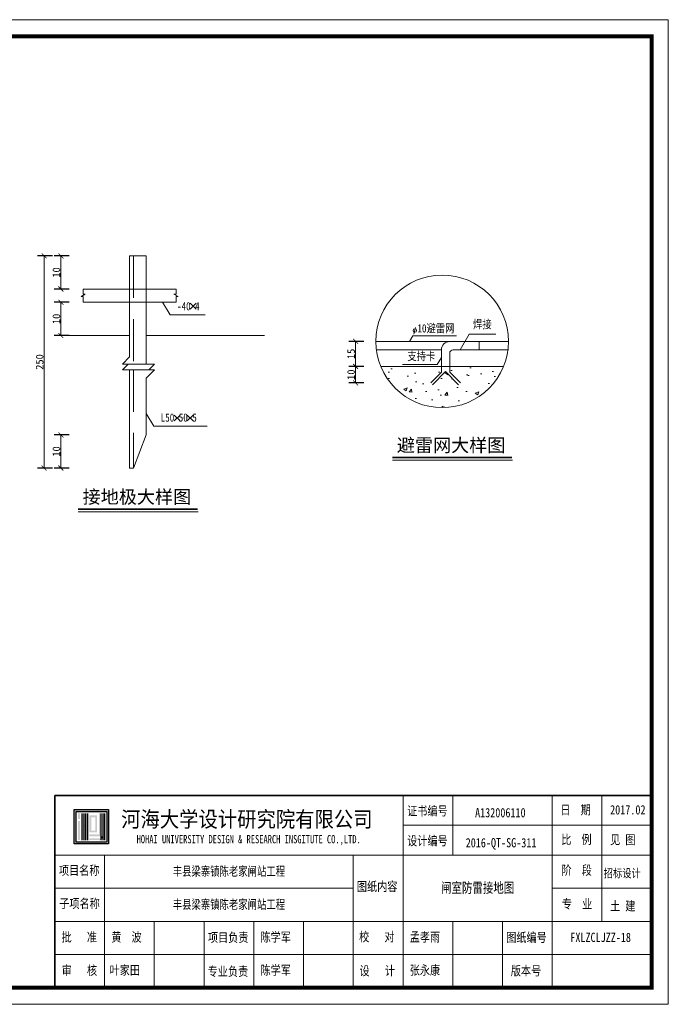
# Model space of a CAD drawing. Extents: x -13074 to 1448651, y 3648755 to 8081248.
# Tile 158 of 173: x 565541 to 565736, y 3858485 to 3858782. Entities that reach past the tile are written whole.
import ezdxf

# ---------------------------------------------------------------- set-up
doc = ezdxf.new("R2010")
doc.units = 0
doc.header["$PDMODE"] = 32
doc.header["$PDSIZE"] = 0.2
doc.linetypes.add('DASHED', pattern=[19.05, 12.7, -6.35])
doc.layers.get('0').update_dxf_attribs({"linetype": 'CONTINUOUS'})
doc.layers.get('Defpoints').update_dxf_attribs({"linetype": 'CONTINUOUS'})
for name, color, linetype, lineweight in [('0.09标注线', 3, 'CONTINUOUS', 9), ('SHEET', 1, 'CONTINUOUS', 15), ('文字', 7, 'CONTINUOUS', 15), ('粗线', 7, 'CONTINUOUS', 35)]:
    doc.layers.add(name, color=color, linetype=linetype, lineweight=lineweight)
doc.layers.add('HOHAITK', color=7, linetype='CONTINUOUS')
doc.styles.add('-仿宋_GB2312', font='FangSong_GB2312.ttf')
doc.styles.add('FHZ', font='FangSong_GB2312.ttf', dxfattribs={"width": 0.707, "height": 300})
doc.styles.add('HOHAITK', font='simhei.ttf')
doc.styles.add('HZTXT', font='FangSong_GB2312.ttf', dxfattribs={"width": 0.8, "height": 2.5})
doc.dimstyles.new('副本 (2) STANDARD', dxfattribs={"dimscale": 0, "dimtxt": 3.5, "dimasz": 1.5, "dimexe": 2, "dimexo": 2.25, "dimgap": 0.2, "dimtad": 1, "dimdec": 1, "dimzin": 0, "dimdsep": 46, "dimtxsty": '-仿宋_GB2312', "dimblk": 'ARCHTICK', "dimcen": 0.09, "dimadec": 0, "dimazin": 0, "dimtfac": 1, "dimtdec": 1, "dimtix": 1, "dimtmove": 2, "dimatfit": 3, "dimfxlon": 1, "dimtolj": 1, "dimtzin": 0, "dimlwd": 9, "dimarcsym": 0})

# ---------------------------------------------------------------- blocks, each defined once
blk = doc.blocks.new('_ARCHTICK')
at = {"color": 0, "linetype": 'ByBlock', "const_width": 0.15}
blk.add_lwpolyline([(-0.5, -0.5), (0.5, 0.5)], dxfattribs=at)
blk = doc.blocks.new('*D2096')
at = {"layer": '0.09标注线', "color": 0, "lineweight": -2}
for p, q in [((565555.73, 3858657.24), (565551.23, 3858657.24)), ((565555.73, 3858647.24), (565551.23, 3858647.24))]:
    blk.add_line(p, q, dxfattribs=at)
at = {"layer": '0.09标注线', "color": 0, "lineweight": 9}
blk.add_line((565553.23, 3858657.24), (565553.23, 3858647.24), dxfattribs=at)
at = {"layer": 'Defpoints', "color": 0, "lineweight": 13}
for p in [(565571.05, 3858657.24), (565553.23, 3858647.24), (565567.25, 3858647.24)]:
    blk.add_point(p, dxfattribs=at)
at = {"layer": '0.09标注线', "color": 0, "lineweight": 9, "xscale": 1.5, "yscale": 1.5, "zscale": 1.5}
for p, rotation in [((565553.23, 3858657.24), 90), ((565553.23, 3858647.24), 270)]:
    blk.add_blockref('_ARCHTICK', p, dxfattribs=dict(at, rotation=rotation))
at = {"layer": '0.09标注线', "color": 0, "insert": (565551.88, 3858652.24), "char_height": 2.3, "attachment_point": 5, "rotation": 90, "style": '-仿宋_GB2312'}
blk.add_mtext('\\A1;10', dxfattribs=at)
blk = doc.blocks.new('*D2097')
at = {"layer": '0.09标注线', "color": 0, "lineweight": -2}
for p, q in [((565555.73, 3858711.24), (565551.23, 3858711.24)), ((565555.73, 3858701.24), (565551.23, 3858701.24))]:
    blk.add_line(p, q, dxfattribs=at)
at = {"layer": '0.09标注线', "color": 0, "lineweight": 9}
blk.add_line((565553.23, 3858701.24), (565553.23, 3858711.24), dxfattribs=at)
at = {"layer": 'Defpoints', "color": 0, "lineweight": 13}
for p in [(565553.23, 3858711.24), (565566.05, 3858711.24), (565566.05, 3858701.24)]:
    blk.add_point(p, dxfattribs=at)
at = {"layer": '0.09标注线', "color": 0, "lineweight": 9, "xscale": 1.5, "yscale": 1.5, "zscale": 1.5}
for p, rotation in [((565553.23, 3858711.24), 90), ((565553.23, 3858701.24), 270)]:
    blk.add_blockref('_ARCHTICK', p, dxfattribs=dict(at, rotation=rotation))
at = {"layer": '0.09标注线', "color": 0, "insert": (565551.88, 3858706.24), "char_height": 2.3, "attachment_point": 5, "rotation": 90, "style": '-仿宋_GB2312'}
blk.add_mtext('\\A1;10', dxfattribs=at)
blk = doc.blocks.new('*D2098')
at = {"layer": '0.09标注线', "color": 0, "lineweight": -2}
for p, q in [((565550.67, 3858711.24), (565546.17, 3858711.24)), ((565550.67, 3858647.24), (565546.17, 3858647.24))]:
    blk.add_line(p, q, dxfattribs=at)
at = {"layer": '0.09标注线', "color": 0, "lineweight": 9}
blk.add_line((565548.17, 3858711.24), (565548.17, 3858647.24), dxfattribs=at)
at = {"layer": 'Defpoints', "color": 0, "lineweight": 13}
for p in [(565568.89, 3858711.24), (565548.17, 3858647.24), (565568.89, 3858647.24)]:
    blk.add_point(p, dxfattribs=at)
at = {"layer": '0.09标注线', "color": 0, "lineweight": 9, "xscale": 1.5, "yscale": 1.5, "zscale": 1.5}
for p, rotation in [((565548.17, 3858711.24), 90), ((565548.17, 3858647.24), 270)]:
    blk.add_blockref('_ARCHTICK', p, dxfattribs=dict(at, rotation=rotation))
at = {"layer": '0.09标注线', "color": 0, "insert": (565546.82, 3858679.24), "char_height": 2.3, "attachment_point": 5, "rotation": 90, "style": '-仿宋_GB2312'}
blk.add_mtext('\\A1;250', dxfattribs=at)
blk = doc.blocks.new('*D2099')
at = {"layer": '0.09标注线', "color": 0, "lineweight": -2}
for p, q in [((565555.73, 3858697.24), (565551.23, 3858697.24)), ((565555.73, 3858687.24), (565551.23, 3858687.24))]:
    blk.add_line(p, q, dxfattribs=at)
at = {"layer": '0.09标注线', "color": 0, "lineweight": 9}
blk.add_line((565553.23, 3858697.24), (565553.23, 3858687.24), dxfattribs=at)
at = {"layer": 'Defpoints', "color": 0, "lineweight": 13}
for p in [(565573.94, 3858697.24), (565553.23, 3858687.24), (565573.94, 3858687.24)]:
    blk.add_point(p, dxfattribs=at)
at = {"layer": '0.09标注线', "color": 0, "lineweight": 9, "xscale": 1.5, "yscale": 1.5, "zscale": 1.5}
for p, rotation in [((565553.23, 3858697.24), 90), ((565553.23, 3858687.24), 270)]:
    blk.add_blockref('_ARCHTICK', p, dxfattribs=dict(at, rotation=rotation))
at = {"layer": '0.09标注线', "color": 0, "insert": (565551.88, 3858692.24), "char_height": 2.3, "attachment_point": 5, "rotation": 90, "style": '-仿宋_GB2312'}
blk.add_mtext('\\A1;10', dxfattribs=at)
blk = doc.blocks.new('*D2100')
at = {"layer": '0.09标注线', "color": 0, "lineweight": -2}
for p, q in [((565644.6, 3858677.91), (565640.1, 3858677.91)), ((565644.6, 3858672.91), (565640.1, 3858672.91))]:
    blk.add_line(p, q, dxfattribs=at)
at = {"layer": '0.09标注线', "color": 0, "lineweight": 9}
blk.add_line((565642.1, 3858672.91), (565642.1, 3858677.91), dxfattribs=at)
at = {"layer": 'Defpoints', "color": 0, "lineweight": 13}
for p in [(565642.1, 3858677.91), (565664.76, 3858677.91), (565664.76, 3858672.91)]:
    blk.add_point(p, dxfattribs=at)
at = {"layer": '0.09标注线', "color": 0, "lineweight": 9, "xscale": 1.5, "yscale": 1.5, "zscale": 1.5}
for p, rotation in [((565642.1, 3858677.91), 90), ((565642.1, 3858672.91), 270)]:
    blk.add_blockref('_ARCHTICK', p, dxfattribs=dict(at, rotation=rotation))
at = {"layer": '0.09标注线', "color": 0, "insert": (565640.75, 3858675.41), "char_height": 2.3, "attachment_point": 5, "rotation": 90, "style": '-仿宋_GB2312'}
blk.add_mtext('\\A1;10', dxfattribs=at)
blk = doc.blocks.new('*D2101')
at = {"layer": '0.09标注线', "color": 0, "lineweight": -2}
for p, q in [((565644.6, 3858685.46), (565640.1, 3858685.46)), ((565644.6, 3858677.9), (565640.1, 3858677.9))]:
    blk.add_line(p, q, dxfattribs=at)
at = {"layer": '0.09标注线', "color": 0, "lineweight": 9}
blk.add_line((565642.1, 3858685.46), (565642.1, 3858677.9), dxfattribs=at)
at = {"layer": 'Defpoints', "color": 0, "lineweight": 13}
for p in [(565648.21, 3858685.46), (565642.1, 3858677.9), (565648.59, 3858677.9)]:
    blk.add_point(p, dxfattribs=at)
at = {"layer": '0.09标注线', "color": 0, "lineweight": 9, "xscale": 1.5, "yscale": 1.5, "zscale": 1.5}
for p, rotation in [((565642.1, 3858685.46), 90), ((565642.1, 3858677.9), 270)]:
    blk.add_blockref('_ARCHTICK', p, dxfattribs=dict(at, rotation=rotation))
at = {"layer": '0.09标注线', "color": 0, "insert": (565640.75, 3858681.68), "char_height": 2.3, "attachment_point": 5, "rotation": 90, "style": '-仿宋_GB2312'}
blk.add_mtext('\\A1;15', dxfattribs=at)

msp = doc.modelspace()

# ---------------------------------------------------------------- hatches: boundary and pattern name
at = {"layer": 'HOHAITK', "ltscale": 1000}
h = msp.add_hatch(color=7, dxfattribs=at)
h.paths.add_polyline_path([(565567.535, 3858533.849, 0.4142136), (565567.623, 3858533.937), (565567.623, 3858544.162, 0.4142136), (565567.535, 3858544.249), (565557.31, 3858544.249, 0.4142136), (565557.223, 3858544.162), (565557.223, 3858533.937, 0.4142136), (565557.31, 3858533.849)])
h.paths.add_polyline_path([(565557.801, 3858534.427), (565557.801, 3858543.672), (565567.045, 3858543.672), (565567.045, 3858534.427)], flags=16)
at = {"layer": 'HOHAITK'}
h = msp.add_hatch(color=7, dxfattribs=at)
h.paths.add_polyline_path([(565558.956, 3858543.094), (565558.378, 3858543.094), (565558.378, 3858542.516), (565558.956, 3858542.516)])
h.paths.add_polyline_path([(565558.956, 3858542.516), (565558.378, 3858542.516), (565558.378, 3858541.938), (565558.956, 3858541.938)])
h.paths.add_polyline_path([(565558.956, 3858541.938), (565558.378, 3858541.938), (565558.378, 3858541.36), (565558.956, 3858541.36)])
h.paths.add_polyline_path([(565558.956, 3858540.783), (565558.378, 3858540.783), (565558.378, 3858540.205), (565558.956, 3858540.205)])
h.paths.add_polyline_path([(565558.956, 3858540.205), (565558.378, 3858540.205), (565558.378, 3858539.627), (565558.956, 3858539.627)])
h.paths.add_polyline_path([(565558.956, 3858539.627), (565558.378, 3858539.627), (565558.378, 3858539.049), (565558.956, 3858539.049)])
h.paths.add_polyline_path([(565558.956, 3858539.049), (565558.378, 3858539.049), (565558.378, 3858538.472), (565558.956, 3858538.472)])
h.paths.add_polyline_path([(565558.956, 3858538.472), (565558.378, 3858538.472), (565558.378, 3858537.894), (565558.956, 3858537.894)])
h.paths.add_polyline_path([(565558.956, 3858537.894), (565558.378, 3858537.894), (565558.378, 3858537.316), (565558.956, 3858537.316)])
h.paths.add_polyline_path([(565558.956, 3858537.316), (565558.378, 3858537.316), (565558.378, 3858536.738), (565558.956, 3858536.738)])
h.paths.add_polyline_path([(565558.956, 3858536.738), (565558.378, 3858536.738), (565558.378, 3858536.16), (565558.956, 3858536.16)])
h.paths.add_polyline_path([(565558.956, 3858536.16), (565558.378, 3858536.16), (565558.378, 3858535.583), (565558.956, 3858535.583)])
h.paths.add_polyline_path([(565558.956, 3858535.583), (565558.378, 3858535.583), (565558.378, 3858535.005), (565558.956, 3858535.005)])
h = msp.add_hatch(color=7, dxfattribs=at)
h.paths.add_polyline_path([(565560.112, 3858543.094), (565559.534, 3858543.094), (565559.534, 3858542.516), (565560.112, 3858542.516)])
h.paths.add_polyline_path([(565560.112, 3858542.516), (565559.534, 3858542.516), (565559.534, 3858541.938), (565560.112, 3858541.938)])
h.paths.add_polyline_path([(565560.112, 3858541.938), (565559.534, 3858541.938), (565559.534, 3858541.36), (565560.112, 3858541.36)])
h.paths.add_polyline_path([(565560.112, 3858541.36), (565559.534, 3858541.36), (565559.534, 3858540.783), (565560.112, 3858540.783)])
h.paths.add_polyline_path([(565560.112, 3858540.783), (565559.534, 3858540.783), (565559.534, 3858540.205), (565560.112, 3858540.205)])
h.paths.add_polyline_path([(565560.112, 3858540.205), (565559.534, 3858540.205), (565559.534, 3858539.627), (565560.112, 3858539.627)])
h.paths.add_polyline_path([(565560.112, 3858539.627), (565559.534, 3858539.627), (565559.534, 3858539.049), (565560.112, 3858539.049)])
h.paths.add_polyline_path([(565560.112, 3858539.049), (565559.534, 3858539.049), (565559.534, 3858538.472), (565560.112, 3858538.472)])
h.paths.add_polyline_path([(565560.112, 3858538.472), (565559.534, 3858538.472), (565559.534, 3858537.894), (565560.112, 3858537.894)])
h.paths.add_polyline_path([(565560.112, 3858537.894), (565559.534, 3858537.894), (565559.534, 3858537.316), (565560.112, 3858537.316)])
h.paths.add_polyline_path([(565560.112, 3858537.316), (565559.534, 3858537.316), (565559.534, 3858536.738), (565560.112, 3858536.738)])
h.paths.add_polyline_path([(565560.112, 3858536.738), (565559.534, 3858536.738), (565559.534, 3858536.16), (565560.112, 3858536.16)])
h.paths.add_polyline_path([(565560.112, 3858536.16), (565559.534, 3858536.16), (565559.534, 3858535.583), (565560.112, 3858535.583)])
h.paths.add_polyline_path([(565560.112, 3858535.583), (565559.534, 3858535.583), (565559.534, 3858535.005), (565560.112, 3858535.005)])
h = msp.add_hatch(color=7, dxfattribs=at)
h.paths.add_polyline_path([(565560.69, 3858539.627), (565560.112, 3858539.627), (565560.112, 3858539.049), (565560.69, 3858539.049)])
h.paths.add_polyline_path([(565561.267, 3858539.627), (565560.69, 3858539.627), (565560.69, 3858539.049), (565561.267, 3858539.049)])
h.paths.add_polyline_path([(565561.267, 3858540.205), (565560.69, 3858540.205), (565560.69, 3858539.627), (565561.267, 3858539.627)])
h.paths.add_polyline_path([(565561.267, 3858540.783), (565560.69, 3858540.783), (565560.69, 3858540.205), (565561.267, 3858540.205)])
h.paths.add_polyline_path([(565561.267, 3858541.36), (565560.69, 3858541.36), (565560.69, 3858540.783), (565561.267, 3858540.783)])
h.paths.add_polyline_path([(565561.267, 3858541.938), (565560.69, 3858541.938), (565560.69, 3858541.36), (565561.267, 3858541.36)])
h.paths.add_polyline_path([(565561.267, 3858542.516), (565560.69, 3858542.516), (565560.69, 3858541.938), (565561.267, 3858541.938)])
h.paths.add_polyline_path([(565561.267, 3858543.094), (565560.69, 3858543.094), (565560.69, 3858542.516), (565561.267, 3858542.516)])
h.paths.add_polyline_path([(565561.267, 3858539.049), (565560.69, 3858539.049), (565560.69, 3858538.472), (565561.267, 3858538.472)])
h.paths.add_polyline_path([(565561.267, 3858538.472), (565560.69, 3858538.472), (565560.69, 3858537.894), (565561.267, 3858537.894)])
h.paths.add_polyline_path([(565561.267, 3858537.894), (565560.69, 3858537.894), (565560.69, 3858537.316), (565561.267, 3858537.316)])
h.paths.add_polyline_path([(565561.267, 3858537.316), (565560.69, 3858537.316), (565560.69, 3858536.738), (565561.267, 3858536.738)])
h.paths.add_polyline_path([(565561.267, 3858536.738), (565560.69, 3858536.738), (565560.69, 3858536.16), (565561.267, 3858536.16)])
h.paths.add_polyline_path([(565561.267, 3858536.16), (565560.69, 3858536.16), (565560.69, 3858535.583), (565561.267, 3858535.583)])
h.paths.add_polyline_path([(565561.267, 3858535.583), (565560.69, 3858535.583), (565560.69, 3858535.005), (565561.267, 3858535.005)])
h = msp.add_hatch(color=7, dxfattribs=at)
h.paths.add_polyline_path([(565562.423, 3858536.738), (565561.845, 3858536.738), (565561.845, 3858536.16), (565562.423, 3858536.16)])
h.paths.add_polyline_path([(565563.001, 3858536.738), (565562.423, 3858536.738), (565562.423, 3858536.16), (565563.001, 3858536.16)])
h.paths.add_polyline_path([(565563.578, 3858536.738), (565563.001, 3858536.738), (565563.001, 3858536.16), (565563.578, 3858536.16)])
h.paths.add_polyline_path([(565564.156, 3858536.738), (565563.578, 3858536.738), (565563.578, 3858536.16), (565564.156, 3858536.16)])
h.paths.add_polyline_path([(565564.734, 3858536.738), (565564.156, 3858536.738), (565564.156, 3858536.16), (565564.734, 3858536.16)])
h.paths.add_polyline_path([(565565.312, 3858536.738), (565564.734, 3858536.738), (565564.734, 3858536.16), (565565.312, 3858536.16)])
h.paths.add_polyline_path([(565565.312, 3858537.316), (565564.734, 3858537.316), (565564.734, 3858536.738), (565565.312, 3858536.738)])
h.paths.add_polyline_path([(565565.312, 3858537.894), (565564.734, 3858537.894), (565564.734, 3858537.316), (565565.312, 3858537.316)])
h.paths.add_polyline_path([(565565.312, 3858538.472), (565564.734, 3858538.472), (565564.734, 3858537.894), (565565.312, 3858537.894)])
h.paths.add_polyline_path([(565565.312, 3858539.049), (565564.734, 3858539.049), (565564.734, 3858538.472), (565565.312, 3858538.472)])
h.paths.add_polyline_path([(565565.312, 3858539.627), (565564.734, 3858539.627), (565564.734, 3858539.049), (565565.312, 3858539.049)])
h.paths.add_polyline_path([(565565.312, 3858540.205), (565564.734, 3858540.205), (565564.734, 3858539.627), (565565.312, 3858539.627)])
h.paths.add_polyline_path([(565565.312, 3858540.783), (565564.734, 3858540.783), (565564.734, 3858540.205), (565565.312, 3858540.205)])
h.paths.add_polyline_path([(565565.312, 3858541.36), (565564.734, 3858541.36), (565564.734, 3858540.783), (565565.312, 3858540.783)])
h.paths.add_polyline_path([(565565.312, 3858541.938), (565564.734, 3858541.938), (565564.734, 3858541.36), (565565.312, 3858541.36)])
h.paths.add_polyline_path([(565565.312, 3858542.516), (565564.734, 3858542.516), (565564.734, 3858541.938), (565565.312, 3858541.938)])
h.paths.add_polyline_path([(565565.312, 3858543.094), (565564.734, 3858543.094), (565564.734, 3858542.516), (565565.312, 3858542.516)])
h.paths.add_polyline_path([(565562.423, 3858535.583), (565561.845, 3858535.583), (565561.845, 3858535.005), (565562.423, 3858535.005)])
h.paths.add_polyline_path([(565563.001, 3858535.583), (565562.423, 3858535.583), (565562.423, 3858535.005), (565563.001, 3858535.005)])
h.paths.add_polyline_path([(565563.578, 3858535.583), (565563.001, 3858535.583), (565563.001, 3858535.005), (565563.578, 3858535.005)])
h.paths.add_polyline_path([(565564.156, 3858535.583), (565563.578, 3858535.583), (565563.578, 3858535.005), (565564.156, 3858535.005)])
h.paths.add_polyline_path([(565564.734, 3858535.583), (565564.156, 3858535.583), (565564.156, 3858535.005), (565564.734, 3858535.005)])
h.paths.add_polyline_path([(565565.312, 3858535.583), (565564.734, 3858535.583), (565564.734, 3858535.005), (565565.312, 3858535.005)])
h.paths.add_polyline_path([(565565.89, 3858535.583), (565565.312, 3858535.583), (565565.312, 3858535.005), (565565.89, 3858535.005)])
h.paths.add_polyline_path([(565566.467, 3858535.583), (565565.89, 3858535.583), (565565.89, 3858535.005), (565566.467, 3858535.005)])
h.paths.add_polyline_path([(565566.467, 3858536.16), (565565.89, 3858536.16), (565565.89, 3858535.583), (565566.467, 3858535.583)])
h.paths.add_polyline_path([(565566.467, 3858536.738), (565565.89, 3858536.738), (565565.89, 3858536.16), (565566.467, 3858536.16)])
h.paths.add_polyline_path([(565566.467, 3858537.316), (565565.89, 3858537.316), (565565.89, 3858536.738), (565566.467, 3858536.738)])
h.paths.add_polyline_path([(565566.467, 3858537.894), (565565.89, 3858537.894), (565565.89, 3858537.316), (565566.467, 3858537.316)])
h.paths.add_polyline_path([(565566.467, 3858538.472), (565565.89, 3858538.472), (565565.89, 3858537.894), (565566.467, 3858537.894)])
h.paths.add_polyline_path([(565566.467, 3858539.049), (565565.89, 3858539.049), (565565.89, 3858538.472), (565566.467, 3858538.472)])
h.paths.add_polyline_path([(565566.467, 3858539.627), (565565.89, 3858539.627), (565565.89, 3858539.049), (565566.467, 3858539.049)])
h.paths.add_polyline_path([(565566.467, 3858540.205), (565565.89, 3858540.205), (565565.89, 3858539.627), (565566.467, 3858539.627)])
h.paths.add_polyline_path([(565566.467, 3858540.783), (565565.89, 3858540.783), (565565.89, 3858540.205), (565566.467, 3858540.205)])
h.paths.add_polyline_path([(565566.467, 3858541.36), (565565.89, 3858541.36), (565565.89, 3858540.783), (565566.467, 3858540.783)])
h.paths.add_polyline_path([(565566.467, 3858541.938), (565565.89, 3858541.938), (565565.89, 3858541.36), (565566.467, 3858541.36)])
h.paths.add_polyline_path([(565566.467, 3858542.516), (565565.89, 3858542.516), (565565.89, 3858541.938), (565566.467, 3858541.938)])
h.paths.add_polyline_path([(565566.467, 3858543.094), (565565.89, 3858543.094), (565565.89, 3858542.516), (565566.467, 3858542.516)])
h = msp.add_hatch(color=7, dxfattribs=at)
h.paths.add_polyline_path([(565562.423, 3858537.894), (565561.845, 3858537.894), (565561.845, 3858537.316), (565562.423, 3858537.316)])
h.paths.add_polyline_path([(565563.001, 3858537.894), (565562.423, 3858537.894), (565562.423, 3858537.316), (565563.001, 3858537.316)])
h.paths.add_polyline_path([(565563.578, 3858537.894), (565563.001, 3858537.894), (565563.001, 3858537.316), (565563.578, 3858537.316)])
h.paths.add_polyline_path([(565564.156, 3858537.894), (565563.578, 3858537.894), (565563.578, 3858537.316), (565564.156, 3858537.316)])
h.paths.add_polyline_path([(565564.156, 3858538.472), (565563.578, 3858538.472), (565563.578, 3858537.894), (565564.156, 3858537.894)])
h.paths.add_polyline_path([(565564.156, 3858539.049), (565563.578, 3858539.049), (565563.578, 3858538.472), (565564.156, 3858538.472)])
h.paths.add_polyline_path([(565564.156, 3858539.627), (565563.578, 3858539.627), (565563.578, 3858539.049), (565564.156, 3858539.049)])
h.paths.add_polyline_path([(565564.156, 3858540.205), (565563.578, 3858540.205), (565563.578, 3858539.627), (565564.156, 3858539.627)])
h.paths.add_polyline_path([(565564.156, 3858540.783), (565563.578, 3858540.783), (565563.578, 3858540.205), (565564.156, 3858540.205)])
h.paths.add_polyline_path([(565564.156, 3858541.36), (565563.578, 3858541.36), (565563.578, 3858540.783), (565564.156, 3858540.783)])
h.paths.add_polyline_path([(565564.156, 3858541.938), (565563.578, 3858541.938), (565563.578, 3858541.36), (565564.156, 3858541.36)])
h.paths.add_polyline_path([(565564.156, 3858542.516), (565563.578, 3858542.516), (565563.578, 3858541.938), (565564.156, 3858541.938)])
h.paths.add_polyline_path([(565563.578, 3858542.516), (565563.001, 3858542.516), (565563.001, 3858541.938), (565563.578, 3858541.938)])
h.paths.add_polyline_path([(565563.001, 3858542.516), (565562.423, 3858542.516), (565562.423, 3858541.938), (565563.001, 3858541.938)])
h.paths.add_polyline_path([(565562.423, 3858542.516), (565561.845, 3858542.516), (565561.845, 3858541.938), (565562.423, 3858541.938)])
h.paths.add_polyline_path([(565562.423, 3858541.938), (565561.845, 3858541.938), (565561.845, 3858541.36), (565562.423, 3858541.36)])
h.paths.add_polyline_path([(565562.423, 3858541.36), (565561.845, 3858541.36), (565561.845, 3858540.783), (565562.423, 3858540.783)])
h.paths.add_polyline_path([(565562.423, 3858540.783), (565561.845, 3858540.783), (565561.845, 3858540.205), (565562.423, 3858540.205)])
h.paths.add_polyline_path([(565562.423, 3858540.205), (565561.845, 3858540.205), (565561.845, 3858539.627), (565562.423, 3858539.627)])
h.paths.add_polyline_path([(565562.423, 3858539.627), (565561.845, 3858539.627), (565561.845, 3858539.049), (565562.423, 3858539.049)])
h.paths.add_polyline_path([(565562.423, 3858539.049), (565561.845, 3858539.049), (565561.845, 3858538.472), (565562.423, 3858538.472)])
h.paths.add_polyline_path([(565562.423, 3858538.472), (565561.845, 3858538.472), (565561.845, 3858537.894), (565562.423, 3858537.894)])
msp.add_hatch(color=7, dxfattribs=at).paths.add_polyline_path([(565565.89, 3858536.16), (565565.312, 3858536.16), (565565.312, 3858535.583), (565565.89, 3858535.583)])
at = {"layer": '文字'}
h = msp.add_hatch(dxfattribs=at)
h.set_pattern_fill('AR-CONC', color=256, scale=1.5, style=0)
h.set_pattern_definition([(50, (558586.535, 3859821.722), (10.758903, -0.941282), [1.125, -12.375]), (355, (558586.535, 3859821.722), (-2.08127, 11.282882), [0.9, -9.9]), (100.4514, (558587.431, 3859821.643), (8.67764, 10.341593), [0.956103, -10.517132]), (46.1842, (558586.535, 3859824.722), (16.008616, -2.482785), [1.6875, -18.5625]), (96.6356, (558587.869, 3859824.515), (14.01994, 14.611768), [1.434154, -15.775695]), (351.1842, (558586.535, 3859824.722), (14.01993, 14.61178), [1.35, -14.85]), (21, (558588.035, 3859823.972), (8.953606, -6.039283), [1.125, -12.375]), (326, (558588.035, 3859823.972), (3.64973, 10.87725), [0.9, -9.9]), (71.4514, (558588.781, 3859823.469), (12.60334, 4.837957), [0.956103, -10.517132]), (37.5, (558586.535, 3859821.722), (0.1823978, 4.9934078), [0, -9.78, 0, -10.05, 0, -9.9375]), (7.5, (558586.535, 3859821.722), (3.946043, 5.9161757), [0, -5.73, 0, -9.555, 0, -3.7875]), (327.5, (558583.19, 3859821.722), (8.0073365, -0.338323), [0, -3.75, 0, -11.7, 0, -15.525]), (317.5, (558581.69, 3859821.722), (8.7477925, 1.501575), [0, -4.875, 0, -7.77, 0, -11.025])])
h.paths.add_polyline_path([(565664.758, 3858672.911), (565667.978, 3858676.131), (565667.978, 3858677.91), (565649.697, 3858677.9, 0.6720038), (565686.732, 3858677.911), (565670.478, 3858677.911), (565670.478, 3858676.131), (565673.697, 3858672.911), (565673.167, 3858672.381), (565669.228, 3858676.32), (565665.288, 3858672.381)])

# ---------------------------------------------------------------- linework, layer by layer
at = {"layer": 'HOHAITK', "color": 7}
for p, q in [((565559.534, 3858543.094), (565559.534, 3858535.005)), ((565560.112, 3858543.094), (565560.112, 3858535.005)), ((565560.69, 3858543.094), (565560.69, 3858535.005)), ((565561.267, 3858543.094), (565561.267, 3858535.005)), ((565565.312, 3858543.094), (565565.312, 3858535.005)), ((565565.89, 3858543.094), (565565.89, 3858535.005)), ((565566.467, 3858535.005), (565566.467, 3858543.094))]:
    msp.add_line(p, q, dxfattribs=at)
for points in [[(565557.31, 3858544.249), (565567.535, 3858544.249, -0.4142136), (565567.623, 3858544.162), (565567.623, 3858533.937, -0.4142136), (565567.535, 3858533.849), (565557.31, 3858533.849, -0.4142136), (565557.223, 3858533.937), (565557.223, 3858544.162, -0.4142136)], [(565557.888, 3858543.672), (565566.958, 3858543.672, -0.4142136), (565567.045, 3858543.584), (565567.045, 3858534.515, -0.4142136), (565566.958, 3858534.427), (565557.888, 3858534.427, -0.4142136), (565557.801, 3858534.515), (565557.801, 3858543.584, -0.4142136)]]:
    msp.add_lwpolyline(points, format="xyb", close=True, dxfattribs=at)
at = {"layer": 'SHEET', "color": 7}
for p, q in [((565656.398, 3858530.489), (565656.398, 3858548.489)), ((565671.398, 3858530.489), (565671.398, 3858548.489)), ((565701.398, 3858530.489), (565701.398, 3858548.489)), ((565716.398, 3858510.489), (565716.398, 3858548.489)), ((565731.398, 3858539.489), (565656.398, 3858539.489)), ((565551.398, 3858530.489), (565731.398, 3858530.489)), ((565551.398, 3858490.489), (565551.398, 3858530.489)), ((565551.398, 3858530.489), (565626.398, 3858530.489)), ((565566.398, 3858490.489), (565566.398, 3858530.489)), ((565641.398, 3858490.489), (565641.398, 3858530.489)), ((565656.398, 3858490.489), (565656.398, 3858530.489)), ((565701.398, 3858490.489), (565701.398, 3858530.489)), ((565701.398, 3858510.489), (565701.398, 3858530.489)), ((565551.398, 3858520.489), (565641.398, 3858520.489)), ((565701.398, 3858520.489), (565731.398, 3858520.489)), ((565551.398, 3858510.489), (565731.398, 3858510.489)), ((565581.398, 3858490.489), (565581.398, 3858510.489)), ((565596.398, 3858490.489), (565596.398, 3858510.489)), ((565611.398, 3858490.489), (565611.398, 3858510.489)), ((565626.398, 3858490.489), (565626.398, 3858510.489)), ((565671.398, 3858490.489), (565671.398, 3858510.489)), ((565686.398, 3858490.489), (565686.398, 3858510.489)), ((565731.398, 3858490.489), (565731.398, 3858510.489)), ((565551.398, 3858500.489), (565731.398, 3858500.489))]:
    msp.add_line(p, q, dxfattribs=at)
msp.add_lwpolyline([(565736.398, 3858485.489), (565316.399, 3858485.489), (565316.399, 3858782.489), (565736.398, 3858782.489)], close=True, dxfattribs=at)
at = {"layer": 'SHEET', "color": 7, "const_width": 1.2}
msp.add_lwpolyline([(565341.399, 3858777.489), (565731.398, 3858777.489), (565731.398, 3858490.489), (565341.399, 3858490.489)], close=True, dxfattribs=at)
at = {"layer": 'SHEET', "color": 7, "const_width": 0.5}
for points in [[(565551.398, 3858490.489), (565551.398, 3858548.489)], [(565551.398, 3858548.489), (565731.398, 3858548.489)]]:
    msp.add_lwpolyline(points, dxfattribs=at)
at = {"layer": '文字', "lineweight": 15}
for p, q in [((565573.944, 3858711.245), (565578.944, 3858711.245)), ((565573.944, 3858711.245), (565573.944, 3858680.776)), ((565578.944, 3858711.245), (565578.944, 3858678.593)), ((565559.943, 3858701.245), (565587.945, 3858701.245)), ((565559.943, 3858701.245), (565559.943, 3858699.647)), ((565587.945, 3858701.245), (565587.945, 3858699.647)), ((565560.59, 3858699.647), (565559.296, 3858698.987)), ((565559.296, 3858698.987), (565559.943, 3858698.987)), ((565559.943, 3858699.647), (565560.59, 3858699.647)), ((565559.943, 3858698.987), (565559.943, 3858697.245)), ((565587.945, 3858699.647), (565587.298, 3858699.647)), ((565587.298, 3858699.647), (565588.591, 3858698.987)), ((565587.945, 3858698.987), (565587.945, 3858697.245)), ((565588.591, 3858698.987), (565587.945, 3858698.987)), ((565559.943, 3858697.245), (565587.945, 3858697.245)), ((565583.887, 3858697.245), (565586.21, 3858693.48)), ((565586.21, 3858693.48), (565596.779, 3858693.48)), ((565551.249, 3858687.245), (565573.944, 3858687.245)), ((565578.944, 3858687.245), (565614.631, 3858687.245)), ((565658.355, 3858685.404), (565659.337, 3858687.104)), ((565659.337, 3858687.104), (565672.55, 3858687.104)), ((565673.608, 3858682.911), (565676.333, 3858687.658)), ((565676.333, 3858687.658), (565684.425, 3858687.662)), ((565670.478, 3858685.411), (565648.212, 3858685.398)), ((565670.478, 3858685.411), (565688.212, 3858685.411)), ((565670.478, 3858685.411), (565688.212, 3858685.411)), ((565679.345, 3858685.411), (565679.345, 3858682.911)), ((565667.978, 3858682.911), (565648.378, 3858682.891)), ((565667.978, 3858680.592), (565666.734, 3858678.443)), ((565667.978, 3858682.911), (565667.978, 3858676.131)), ((565670.478, 3858681.911), (565670.478, 3858676.131)), ((565671.478, 3858682.911), (565688.209, 3858682.911)), ((565571.76, 3858678.593), (565581.463, 3858678.593)), ((565581.463, 3858678.593), (565579.74, 3858676.869)), ((565670.478, 3858677.911), (565649.697, 3858677.9)), ((565666.734, 3858678.443), (565656.248, 3858678.447)), ((565670.478, 3858677.911), (565686.732, 3858677.911)), ((565571.76, 3858676.869), (565581.463, 3858676.869)), ((565573.944, 3858676.869), (565573.944, 3858647.245)), ((565581.463, 3858676.869), (565578.944, 3858674.35)), ((565667.978, 3858676.131), (565664.758, 3858672.911)), ((565669.228, 3858676.32), (565665.288, 3858672.381)), ((565669.228, 3858676.32), (565673.167, 3858672.381)), ((565670.478, 3858676.131), (565673.697, 3858672.911)), ((565578.944, 3858674.35), (565578.944, 3858657.245)), ((565578.944, 3858663.671), (565581.267, 3858659.906)), ((565581.267, 3858659.906), (565597.329, 3858659.906)), ((565575.144, 3858647.245), (565578.944, 3858657.245))]:
    msp.add_line(p, q, dxfattribs=at)
at = {"layer": '文字', "linetype": 'DASHED', "lineweight": 15}
for p, q in [((565575.144, 3858711.245), (565575.144, 3858678.593)), ((565575.144, 3858676.869), (565575.144, 3858647.245))]:
    msp.add_line(p, q, dxfattribs=at)
at = {"layer": '文字'}
for p, q in [((565594.037, 3858696.979), (565592.244, 3858695.186)), ((565592.251, 3858696.972), (565594.044, 3858695.179)), ((565660.177, 3858689.634), (565659.676, 3858687.651)), ((565573.944, 3858680.776), (565571.76, 3858678.593)), ((565573.484, 3858678.593), (565571.76, 3858676.869)), ((565589.169, 3858663.245), (565587.376, 3858661.452)), ((565587.383, 3858663.238), (565589.176, 3858661.445)), ((565593.129, 3858663.245), (565591.336, 3858661.452)), ((565591.343, 3858663.238), (565593.136, 3858661.445)), ((565573.944, 3858647.245), (565575.144, 3858647.245))]:
    msp.add_line(p, q, dxfattribs=at)
at = {"layer": '文字', "linetype": 'Continuous'}
for p, q in [((565653.237, 3858649.617), (565689.404, 3858649.617)), ((565558.488, 3858634.044), (565594.656, 3858634.044))]:
    msp.add_line(p, q, dxfattribs=at)
at = {"layer": '文字', "lineweight": 15}
msp.add_circle((565668.212, 3858685.461), 20, dxfattribs=at)
at = {"layer": '文字'}
msp.add_circle((565659.968, 3858688.756), 0.531, dxfattribs=at)
at = {"layer": '文字', "lineweight": 15}
for centre, radius in [((565670.478, 3858682.911), 2.5), ((565671.478, 3858681.911), 1)]:
    msp.add_arc(centre, radius, 90, 180, dxfattribs=at)
at = {"layer": '粗线'}
for p, q in [((565653.237, 3858650.46), (565689.175, 3858650.46)), ((565558.488, 3858634.886), (565594.426, 3858634.886))]:
    msp.add_line(p, q, dxfattribs=at)

# ---------------------------------------------------------------- texts
at = {"color": 7, "insert": (565678.898, 3858520.489), "char_height": 3.08571, "width": 44.99997, "attachment_point": 5, "style": 'FHZ'}
msp.add_mtext('{\\W0.75;闸室防雷接地图}', dxfattribs=at)
at = {"layer": 'HOHAITK', "color": 7, "style": 'HOHAITK'}
for s, height, width, p in [('河海大学设计研究院有限公司', 4.75, 0.9, (565571.406, 3858538.942)), ('HOHAI UNIVERSITY DESIGN & RESEARCH INSGITUTE CO.,LTD.', 2.5, 0.75, (565576.056, 3858534.051))]:
    msp.add_text(s, height=height, dxfattribs=dict(at, width=width)).set_placement(p)
at = {"layer": 'SHEET', "color": 7, "style": 'FHZ', "width": 0.8}
for s, height, p in [('证书编号', 2.8, (565657.646, 3858542.435)), ('A132006110', 2.8, (565678.131, 3858541.901)), ('日  期', 2.8, (565703.856, 3858542.759)), ('2017.02', 2.8, (565718.856, 3858542.759)), ('设计编号', 2.8, (565657.651, 3858533.435)), ('比  例', 2.8, (565704.119, 3858533.816)), ('见 图', 2.8, (565718.856, 3858533.759)), ('项目名称', 2.8, (565552.634, 3858524.499)), ('阶  段', 2.8, (565704.187, 3858524.546)), ('招标设计', 2.5, (565716.912, 3858523.759)), ('图纸内容', 2.8, (565642.487, 3858519.641)), ('子项名称', 2.8, (565552.738, 3858514.499)), ('专  业', 2.8, (565704.31, 3858514.37)), ('土 建', 2.8, (565718.856, 3858513.759)), ('批   准', 2.8, (565553.428, 3858504.387)), ('黄  波', 2.8, (565568.428, 3858504.387)), ('项目负责', 2.8, (565597.557, 3858504.258)), ('陈学军', 2.8, (565613.428, 3858504.387)), ('校   对', 2.8, (565643.166, 3858504.451)), ('孟孝雨', 2.8, (565658.428, 3858504.387)), ('图纸编号', 2.8, (565687.521, 3858504.28)), ('FXLZCLJZZ-18', 2.8, (565706.849, 3858504.28)), ('审   核', 2.8, (565553.463, 3858494.322)), ('叶家田', 2.8, (565567.911, 3858494.387)), ('专业负责', 2.8, (565597.485, 3858494.023)), ('陈学军', 2.8, (565613.428, 3858494.387)), ('设   计', 2.8, (565643.285, 3858494.211)), ('张永康', 2.8, (565658.428, 3858494.387)), ('版本号', 2.8, (565688.903, 3858494.209))]:
    msp.add_text(s, height=height, dxfattribs=at).set_placement(p)
at = {"layer": 'SHEET', "color": 1, "style": 'FHZ', "width": 0.8}
msp.add_text('2016-QT-SG-311', height=2.8, dxfattribs=at).set_placement((565675.301, 3858532.825))
at = {"layer": 'SHEET', "color": 7, "char_height": 2.8, "width": 74.99994, "attachment_point": 5, "style": 'FHZ'}
for insert in [(565603.898, 3858525.489), (565603.898, 3858515.489)]:
    msp.add_mtext('{\\W0.72;丰县梁寨镇陈老家闸站工程}', dxfattribs=dict(at, insert=insert))
at = {"layer": '文字', "char_height": 2.5, "width": 20.28165, "attachment_point": 1, "style": 'HZTXT'}
for s, insert in [('-40{\\fSimSun|b0|i0|c0|p2; }4', (565588.271, 3858697.306)), ('{\\fSimSun|b0|i0|c0|p2;  }10避雷网', (565658.026, 3858690.634)), ('{\\fSimSun|b0|i0|c134|p2;焊接}', (565677.525, 3858691.879)), ('{\\fSimSun|b0|i0|c134|p2;支持卡}', (565657.72, 3858682.256)), ('L50{\\fSimSun|b0|i0|c0|p2; }50{\\fSimSun|b0|i0|c0|p2; }5', (565583.328, 3858663.732))]:
    msp.add_mtext(s, dxfattribs=dict(at, insert=insert))
at = {"layer": '文字', "char_height": 4, "width": 58.50288, "attachment_point": 5, "line_spacing_factor": 0.8, "style": '-仿宋_GB2312'}
for s, insert in [('避雷网大样图', (565670.9, 3858653.92)), ('接地极大样图', (565576.151, 3858638.346))]:
    msp.add_mtext(s, dxfattribs=dict(at, insert=insert))

# ---------------------------------------------------------------- dimensions: what is measured, and where the dimension line sits
at = {"layer": '0.09标注线'}
for base, p1, p2, text, override, picture, middle in [((565548.174, 3858647.245), (565568.887, 3858711.245), (565568.887, 3858647.245), '250', {"dimscale": 1, "dimtxt": 2.3, "dimdec": 0, "dimlfac": 10}, '*D2098', (565546.824, 3858679.245)), ((565642.104, 3858677.899), (565648.212, 3858685.461), (565648.586, 3858677.899), '15', {"dimscale": 1, "dimtxt": 2.3, "dimdec": 0}, '*D2101', (565640.754, 3858681.68)), ((565642.104, 3858677.908), (565664.758, 3858672.911), (565664.755, 3858677.908), '10', {"dimscale": 1, "dimtxt": 2.3, "dimdec": 0}, '*D2100', (565640.754, 3858675.409))]:
    dim = msp.add_linear_dim(base=base, p1=p1, p2=p2, angle=90, text=text, dimstyle='副本 (2) STANDARD', override=override, dxfattribs=at)
    dim.commit()
    dim.dimension.update_dxf_attribs({"geometry": picture, "text_midpoint": middle})
for base, p1, p2, picture, middle in [((565553.231, 3858711.245), (565566.048, 3858701.245), (565566.048, 3858711.245), '*D2097', (565551.881, 3858706.245)), ((565553.231, 3858687.245), (565573.944, 3858697.245), (565573.944, 3858687.245), '*D2099', (565551.881, 3858692.245)), ((565553.231, 3858647.245), (565571.048, 3858657.245), (565567.248, 3858647.245), '*D2096', (565551.881, 3858652.245))]:
    dim = msp.add_linear_dim(base=base, p1=p1, p2=p2, angle=90, dimstyle='副本 (2) STANDARD', override={"dimscale": 1, "dimtxt": 2.3, "dimdec": 0}, dxfattribs=at)
    dim.commit()
    dim.dimension.update_dxf_attribs({"geometry": picture, "text_midpoint": middle})

doc.saveas('drawing.dxf')
